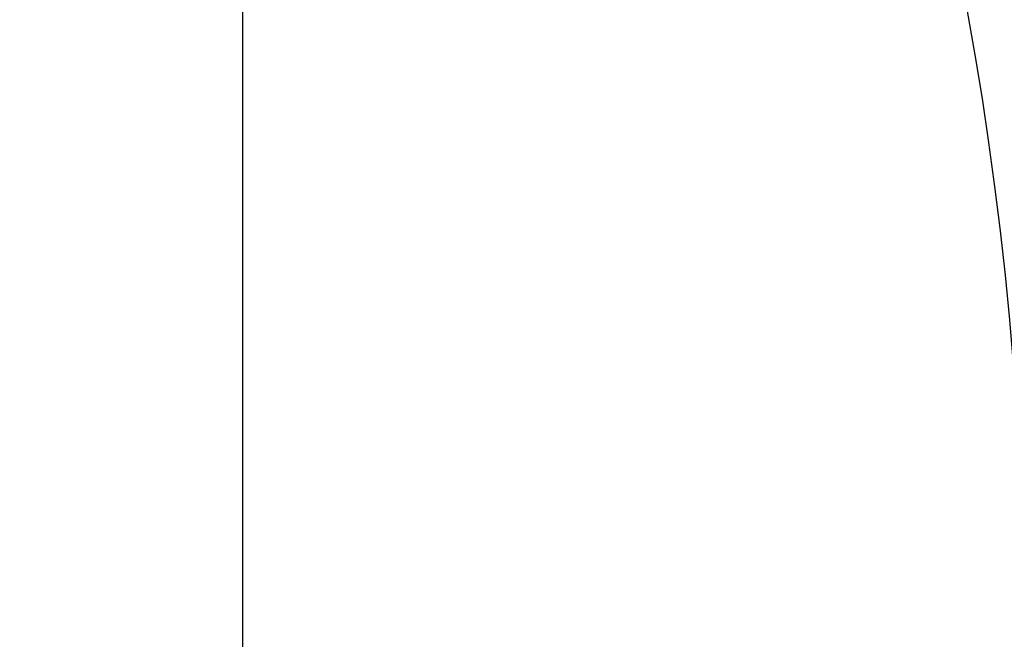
# Model space of a CAD drawing. Extents: x 2 to 87, y -108 to 11.
# Tile 153 of 256: x 40.656 to 40.973, y -49.56 to -49.361. Entities that reach past the tile are written whole.
import ezdxf

# ---------------------------------------------------------------- set-up
doc = ezdxf.new("R2010")
doc.units = 0
doc.header["$MEASUREMENT"] = 0
doc.linetypes.add('DASHDOT', pattern=[1, 0.5, -0.25, 0, -0.25])
doc.layers.add('16', color=7, linetype='CONTINUOUS')
doc.layers.add('5', color=7, linetype='CONTINUOUS')

msp = doc.modelspace()

# ---------------------------------------------------------------- linework, layer by layer
at = {"layer": '16', "color": 62, "linetype": 'Continuous'}
msp.add_arc((39.82313383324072, -49.56496266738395), 1.155999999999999, 353.7085833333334, 83.70858333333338, dxfattribs=at)
at = {"layer": '5', "color": 7, "linetype": 'DASHDOT'}
msp.add_line((40.72759999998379, -7.307499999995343), (40.72759999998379, -96.50750000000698), dxfattribs=at)

doc.saveas('drawing.dxf')
